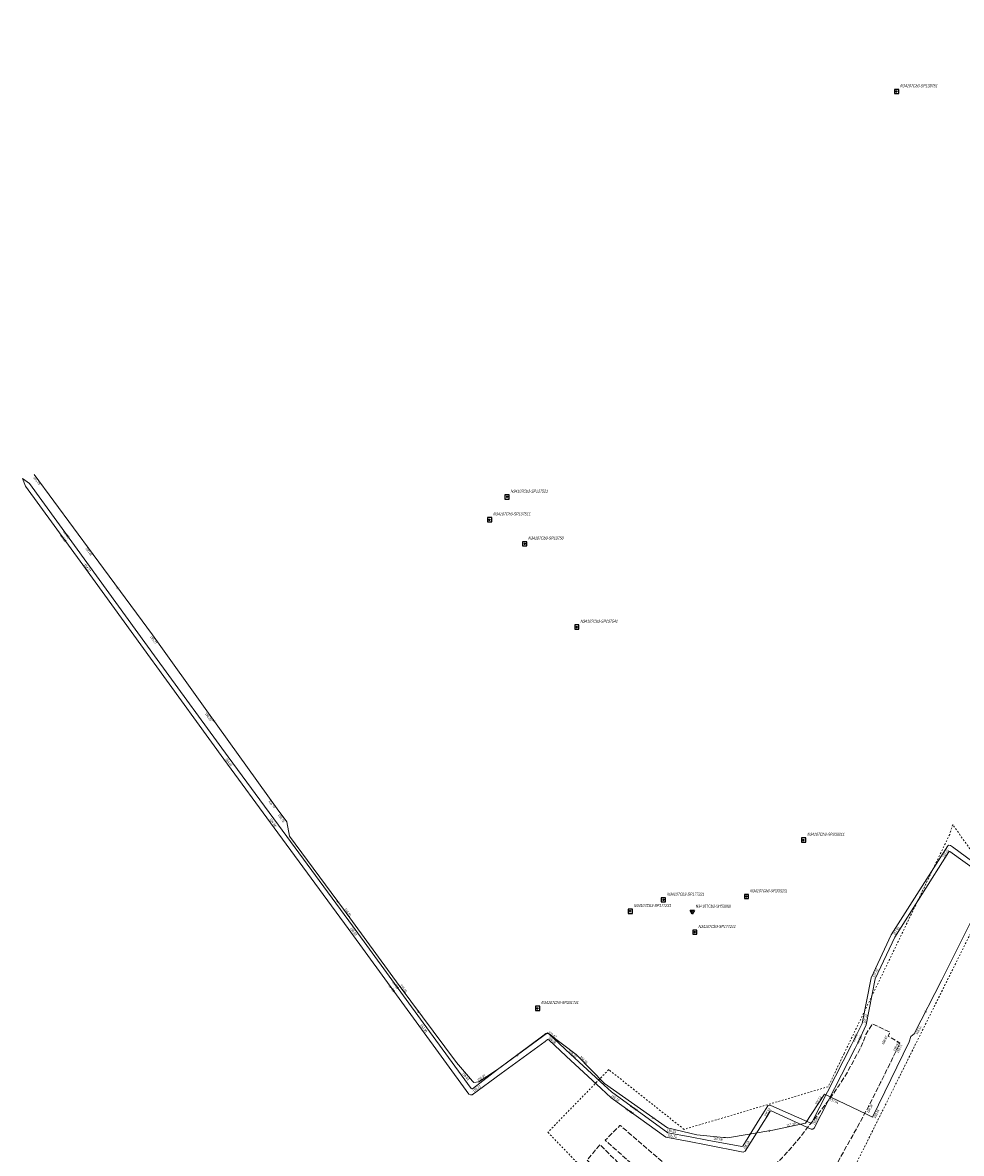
# Model space of a CAD drawing. Header units: metres. Extents: x 8440716 to 8446743, y 5883760 to 5887966.
# Tile 63 of 256: x 8442034 to 8442316, y 5885913 to 5886253. Entities that reach past the tile are written whole.
import ezdxf
from ezdxf.enums import TextEntityAlignment as Align

# ---------------------------------------------------------------- set-up
doc = ezdxf.new("R2010")
doc.units = ezdxf.units.M
doc.header["$MEASUREMENT"] = 0
doc.linetypes.add('0.5_0.5', pattern=[1, 0.5, -0.5])
doc.linetypes.add('1.5_0.5', pattern=[2, 1.5, -0.5])
doc.layers.get('0').update_dxf_attribs({"color": 250, "linetype": 'CONTINUOUS', "lineweight": 5})
for name, color, linetype in [('218-kontur użytku gruntowego', 253, 'CONTINUOUS'), ('jezdnia', 253, 'CONTINUOUS'), ('pikieta sztuczna', 253, 'CONTINUOUS'), ('pikieta sztuczna-Atr2', 253, 'CONTINUOUS'), ('przewód ciepłowniczy', 253, 'CONTINUOUS'), ('przewód ciepłowniczy-Atr1', 253, 'CONTINUOUS'), ('przewód specjalny', 253, 'CONTINUOUS'), ('przewód specjalny-Atr1', 253, 'CONTINUOUS'), ('rzędna', 253, 'CONTINUOUS'), ('rzędna-Atr2', 253, 'CONTINUOUS'), ('Szczegółowa osnowa geodezyjna pozioma', 253, 'CONTINUOUS'), ('Szczegółowa osnowa geodezyjna pozioma-Atr103', 253, 'CONTINUOUS'), ('Szczegółowa osnowa geodezyjna wysokościowa', 253, 'CONTINUOUS'), ('Szczegółowa osnowa geodezyjna wysokościowa-Atr103', 253, 'CONTINUOUS')]:
    doc.layers.add(name, color=color, linetype=linetype)
doc.styles.get("Standard").update_dxf_attribs({"font": 'Working1250', "width": 0.75})

# ---------------------------------------------------------------- blocks, each defined once
blk = doc.blocks.new('PW01')
at = {"linetype": 'Continuous', "lineweight": 13}
h = blk.add_hatch(color=0, dxfattribs=at)
edge = h.paths.add_edge_path()
edge.add_arc((0, 0), 0.045, 0, 360)
blk = doc.blocks.new('OSSP')
at = {"color": 0}
for p, q in [((-0.626, 0.625), (-0.626, -0.625)), ((-0.626, 0.625), (-0.626, -0.625)), ((0.624, 0.625), (-0.626, 0.625)), ((0.624, 0.625), (-0.626, 0.625)), ((0.3, 0), (-0.3, 0)), ((0.3, 0), (-0.3, 0)), ((0, -0.3), (0, 0.3)), ((0, -0.3), (0, 0.3)), ((0.624, -0.625), (0.624, 0.625)), ((0.624, -0.625), (0.624, 0.625)), ((-0.626, -0.625), (0.624, -0.625)), ((-0.626, -0.625), (0.624, -0.625))]:
    blk.add_line(p, q, dxfattribs=at)
blk = doc.blocks.new('OSSH')
at = {"color": 0}
for p, q in [((0, -0.721), (-0.624, 0.362)), ((0.626, 0.362), (-0.624, 0.362)), ((-0.25, 0), (0.25, 0)), ((0.626, 0.362), (0, -0.721)), ((0, -0.25), (0, 0.25))]:
    blk.add_line(p, q, dxfattribs=at)

msp = doc.modelspace()

# ---------------------------------------------------------------- linework, layer by layer
at = {"layer": '218-kontur użytku gruntowego', "color": 3, "linetype": '0.5_0.5', "lineweight": 18, "flags": 128}
for points in [[(8442313.31, 5886012.01), (8442312.41, 5886009.03)], [(8442325.99, 5885994.07), (8442313.31, 5886012.01)], [(8442312.41, 5886009.03), (8442307.43, 5885998.69)], [(8442307.43, 5885998.69), (8442280.72, 5885943.29)], [(8442280.18, 5885901.85), (8442322.51, 5885987.08)], [(8442280.72, 5885943.29), (8442275.95, 5885933.37)], [(8442210.1, 5885938.49), (8442191.83, 5885919.7)], [(8442232.69, 5885920.57), (8442210.1, 5885938.49)], [(8442275.95, 5885933.37), (8442232.69, 5885920.57)], [(8442191.83, 5885919.7), (8442208.47, 5885902.41)]]:
    msp.add_lwpolyline(points, dxfattribs=at)
at = {"layer": 'jezdnia', "color": 253, "linetype": '1.5_0.5', "lineweight": 18, "flags": 128}
msp.add_lwpolyline([(8442182.64, 5885667.02), (8442183.93, 5885663.68), (8442185.11, 5885660.42), (8442197.38, 5885664.97), (8442200.68, 5885666.22), (8442216.76, 5885672.78), (8442216.99, 5885672.86), (8442224.07, 5885675.96), (8442231.01, 5885679), (8442235.03, 5885680.8), (8442247.1, 5885686.44), (8442259.38, 5885692.52), (8442268.55, 5885697.31), (8442274.42, 5885700.41), (8442290.83, 5885709.32), (8442301.39, 5885715.16), (8442325.72, 5885728.53), (8442361.66, 5885748.3), (8442364.41, 5885749.81), (8442366.18, 5885750.8), (8442370.1, 5885752.96), (8442395.86, 5885767.12), (8442411.49, 5885775.73), (8442428.11, 5885784.85), (8442461.72, 5885803.33), (8442493.12, 5885820.6), (8442509.07, 5885829.36), (8442525.08, 5885838.22), (8442560.59, 5885857.76), (8442575.62, 5885866.03), (8442596.27, 5885877.38), (8442622.88, 5885892.02), (8442655.42, 5885909.85), (8442670.86, 5885918.39), (8442687.74, 5885927.66), (8442719.97, 5885945.42), (8442752.21, 5885963.2), (8442782.54, 5885979.87), (8442817.28, 5885998.96), (8442832.59, 5886007.41), (8442849.68, 5886016.78), (8442866.88, 5886026.28), (8442881.99, 5886034.53), (8442900.66, 5886044.85), (8442914.66, 5886052.49), (8442928.88, 5886060.39), (8442946.55, 5886070.05), (8442963.27, 5886079.29), (8442979.26, 5886088.05), (8442994.34, 5886096.35), (8443012.55, 5886106.35), (8443031.31, 5886116.65), (8443044.11, 5886123.64), (8443060.54, 5886132.7), (8443075.98, 5886141.25), (8443095.05, 5886151.72), (8443108.91, 5886159.35), (8443125.9, 5886168.72), (8443141.39, 5886177.23), (8443155.91, 5886185.21), (8443157.54, 5886186.08), (8443159.23, 5886186.84), (8443160.86, 5886187.3), (8443162.63, 5886187.68), (8443164.5, 5886187.78), (8443166.65, 5886187.56), (8443168.8, 5886187.11), (8443170.6, 5886186.43), (8443172.73, 5886185.26), (8443173.93, 5886184.39), (8443175.14, 5886183.18), (8443176.03, 5886182.15), (8443176.68, 5886181.29), (8443183.77, 5886169.39), (8443184.7, 5886167.9), (8443185.92, 5886166.11), (8443200, 5886146.29), (8443201.26, 5886144.48), (8443212.45, 5886128.84), (8443213.57, 5886127.14), (8443215.06, 5886124.5), (8443215.43, 5886123.98), (8443220.79, 5886126.94), (8443220.53, 5886127.38), (8443207.65, 5886156.32), (8443201.8, 5886169.32), (8443198.9, 5886174.06), (8443194.72, 5886181.54), (8443190.71, 5886188.52), (8443189.9, 5886189.79), (8443189.5, 5886190.35), (8443188.06, 5886192.86), (8443187.56, 5886194.26), (8443187.08, 5886196.27), (8443187.17, 5886198.09), (8443187.49, 5886199.48), (8443187.97, 5886200.6), (8443188.72, 5886201.97), (8443189.74, 5886203.16), (8443190.93, 5886204.13), (8443191.81, 5886204.71), (8443193.62, 5886205.7), (8443199.41, 5886208.86), (8443223.12, 5886221.73), (8443238.17, 5886230.17), (8443255.89, 5886239.65), (8443272.16, 5886248.51), (8443288.16, 5886257.14), (8443292.38, 5886259.46), (8443303.37, 5886265.4), (8443311.2, 5886269.66), (8443320.62, 5886274.85), (8443336.09, 5886283.17), (8443353.33, 5886292.56), (8443368.22, 5886300.64), (8443385.96, 5886310.32), (8443403.31, 5886319.78), (8443418.42, 5886328.02), (8443427, 5886332.66), (8443436.75, 5886337.91), (8443450.76, 5886345.54), (8443466.85, 5886354.26), (8443483.26, 5886363.22), (8443499.04, 5886371.8), (8443515.78, 5886380.89), (8443526.31, 5886386.6), (8443528.39, 5886387.73), (8443530.06, 5886388.47), (8443531.43, 5886388.9), (8443532.3, 5886389.02), (8443533.39, 5886389.06), (8443534.59, 5886388.9), (8443536.2, 5886388.66), (8443537.85, 5886388.32), (8443538.44, 5886388.1), (8443538.95, 5886387.79), (8443539.93, 5886387.11), (8443540.7, 5886386.46), (8443541.78, 5886385.5), (8443542.6, 5886384.63), (8443543.66, 5886383.28), (8443549.13, 5886386.45), (8443549.41, 5886386.64), (8443548.71, 5886388.63), (8443548.41, 5886389.83), (8443548.24, 5886390.67), (8443547.96, 5886392.33), (8443547.97, 5886392.85), (8443548.15, 5886393.99), (8443548.6, 5886395.65), (8443549.09, 5886396.87), (8443549.93, 5886398.3), (8443550.69, 5886399.17), (8443551.83, 5886400.2), (8443553.52, 5886401.41), (8443580.69, 5886416.19), (8443613.39, 5886433.98), (8443646.03, 5886451.69), (8443678.53, 5886469.41), (8443710.96, 5886487.02), (8443743.2, 5886504.62), (8443750.92, 5886508.73), (8443752.18, 5886509.35), (8443753.51, 5886509.96), (8443772.41, 5886518.46), (8443776.78, 5886520.45), (8443781.52, 5886522.57), (8443783.58, 5886523.52), (8443791.91, 5886527.66), (8443809.52, 5886537.25), (8443842.31, 5886555.06), (8443848.92, 5886558.62), (8443864.01, 5886566.87), (8443874.8, 5886572.73), (8443907.44, 5886590.41), (8443929.48, 5886602.46), (8443939.46, 5886607.88), (8443971.66, 5886625.39), (8444001.52, 5886641.64), (8444001.83, 5886641.8), (8444003.04, 5886642.42), (8444003.77, 5886642.69), (8444005.16, 5886643.21), (8444008.22, 5886643.67), (8444010.24, 5886643.47), (8444012.17, 5886643.02), (8444013.73, 5886642.38), (8444015.59, 5886641.2), (8444016.98, 5886640.13), (8444018.03, 5886638.64), (8444018.76, 5886637.39), (8444018.97, 5886637.1), (8444019.24, 5886636.62), (8444022.21, 5886638.24), (8444025.35, 5886639.89), (8444025.17, 5886640.28), (8444024.96, 5886640.68), (8444022.49, 5886645.15), (8444021.51, 5886646.93), (8444020.57, 5886648.54), (8444019.45, 5886650.82), (8444019.29, 5886651.63), (8444019.35, 5886652.03), (8444019.81, 5886652.28), (8444020.18, 5886652.13), (8444021.24, 5886651.15), (8444022.35, 5886649.63), (8444023.25, 5886647.97), (8444024.25, 5886646.08), (8444026.67, 5886641.69), (8444027.13, 5886640.95), (8444031.5, 5886643.22), (8444036.06, 5886645.56), (8444035.98, 5886645.79), (8444035.56, 5886646.49), (8444033.4, 5886650.34), (8444033.11, 5886650.98), (8444032.74, 5886652.02), (8444032.55, 5886652.85), (8444032.45, 5886653.79), (8444032.43, 5886654.52), (8444032.49, 5886655.62), (8444032.56, 5886656.41), (8444032.79, 5886657.61), (8444033.12, 5886658.67), (8444033.58, 5886659.77), (8444034.07, 5886660.79), (8444034.6, 5886661.6), (8444035.1, 5886662.23), (8444036.89, 5886664.04), (8444037.51, 5886664.58), (8444038.3, 5886665.07), (8444039.65, 5886665.81), (8444041.04, 5886666.54), (8444042.79, 5886667.48), (8444093.39, 5886695.02), (8444096.66, 5886696.8), (8444106.96, 5886702.37), (8444133.41, 5886716.78), (8444166.14, 5886734.6), (8444194.9, 5886750.2), (8444209.39, 5886758.1), (8444230.88, 5886769.79), (8444236.05, 5886772.56), (8444252.2, 5886781.37), (8444263.53, 5886787.55), (8444295.99, 5886805.18), (8444317.07, 5886816.66), (8444318.07, 5886817.19), (8444319.66, 5886818.07), (8444332.15, 5886824.85), (8444333.53, 5886825.54), (8444334.11, 5886825.87), (8444360.83, 5886840.41), (8444380.6, 5886851.19), (8444424.86, 5886875.27), (8444442.08, 5886884.62), (8444443.19, 5886885.22), (8444458.15, 5886893.35), (8444490.66, 5886911.03), (8444519.32, 5886926.65), (8444522.47, 5886928.32), (8444538.39, 5886937.03), (8444555.99, 5886946.55), (8444588.27, 5886964.09), (8444620.73, 5886981.9), (8444653.28, 5887000.05), (8444685.3, 5887018.21), (8444717.46, 5887036.42), (8444749.52, 5887054.61), (8444782.17, 5887073.01), (8444814.04, 5887090.64), (8444846.64, 5887108.45), (8444868.2, 5887120.27), (8444873.27, 5887123.12), (8444889.64, 5887132.07), (8444882.03, 5887135.94), (8444864.66, 5887126.43), (8444843.4, 5887114.77), (8444810.95, 5887097.04), (8444778.53, 5887079.11), (8444746.26, 5887060.92), (8444714.17, 5887042.73), (8444681.74, 5887024.44), (8444649.84, 5887006.33), (8444617.5, 5886988.24), (8444610.77, 5886984.48), (8444610.05, 5886984.9), (8444609.34, 5886984.48), (8444609.22, 5886983.66), (8444585.16, 5886970.55), (8444552.7, 5886952.85), (8444541.15, 5886946.59), (8444519.56, 5886934.86), (8444516.02, 5886932.92), (8444487.24, 5886917.27), (8444476.31, 5886911.33), (8444452.13, 5886898.16), (8444422.65, 5886882.11), (8444389.83, 5886864.29), (8444357.71, 5886846.82), (8444325.06, 5886829.04), (8444292.44, 5886811.3), (8444259.94, 5886793.61), (8444227.93, 5886776.18), (8444194.8, 5886758.19), (8444162.61, 5886740.72), (8444130.05, 5886722.97), (8444097.62, 5886705.32), (8444064.95, 5886687.6), (8444039.43, 5886673.68), (8444037.63, 5886672.71), (8444032.76, 5886670.09), (8444028.82, 5886668.19), (8444025.78, 5886667.4), (8444025.41, 5886667.59), (8444025.38, 5886667.64), (8444025.29, 5886668.01), (8444025.55, 5886668.31), (8444026.45, 5886668.85), (8444031.87, 5886671.86), (8444036.7, 5886674.47), (8444038.5, 5886675.45), (8444063.84, 5886689.19), (8444096.57, 5886706.97), (8444103.07, 5886710.56), (8444104.89, 5886711.58), (8444106.61, 5886712.6), (8444108.42, 5886713.77), (8444128, 5886726.42), (8444134.67, 5886730.74), (8444136.62, 5886731.99), (8444138.57, 5886733.22), (8444140.38, 5886734.2), (8444159.81, 5886744.81), (8444192.81, 5886762.73), (8444225.35, 5886780.41), (8444257.6, 5886797.94), (8444289.99, 5886815.57), (8444322.58, 5886833.3), (8444355.13, 5886851.01), (8444387.48, 5886868.6), (8444388.28, 5886869.04), (8444388.95, 5886868.79), (8444389.67, 5886869.2), (8444389.8, 5886869.88), (8444419.95, 5886886.23), (8444452.63, 5886904.01), (8444484.97, 5886921.57), (8444517.29, 5886939.14), (8444550.43, 5886957.18), (8444582.81, 5886974.82), (8444615.26, 5886992.42), (8444647.73, 5887010.09), (8444680.13, 5887027.72), (8444712.81, 5887045.52), (8444745.15, 5887063.07), (8444777.61, 5887080.69), (8444810.13, 5887098.4), (8444842.68, 5887116.09), (8444863.88, 5887127.61), (8444882.96, 5887137.97), (8444882.26, 5887145.94), (8444860.65, 5887133.93), (8444839.33, 5887122.35), (8444806.76, 5887104.66), (8444774.02, 5887086.8), (8444741.95, 5887069.42), (8444709.6, 5887051.8), (8444676.44, 5887033.78), (8444644.37, 5887016.38), (8444612.06, 5886998.82), (8444588.65, 5886986.08), (8444587.26, 5886985.29), (8444573.12, 5886977.57), (8444572.3, 5886977.16), (8444547.1, 5886963.53), (8444514.16, 5886945.57), (8444481.68, 5886927.89), (8444449.12, 5886910.17), (8444416.89, 5886892.66), (8444384.06, 5886874.78), (8444351.63, 5886857.13), (8444318.98, 5886839.45), (8444312.91, 5886836.14), (8444311.82, 5886835.51), (8444299.14, 5886828.6), (8444298.16, 5886828.07), (8444286.79, 5886821.89), (8444254.3, 5886804.2), (8444243.13, 5886798.16), (8444227.05, 5886789.41), (8444222.13, 5886786.73), (8444189.33, 5886768.9), (8444156.95, 5886751.28), (8444123.75, 5886733.21), (8444092.15, 5886716.06), (8444058.84, 5886697.93), (8444033.66, 5886684.23), (8444031.96, 5886683.28), (8444027.04, 5886680.61), (8443995.23, 5886663.39), (8443994.32, 5886662.89), (8443993.17, 5886662.27), (8443991.23, 5886661.21), (8443990.8, 5886660.98), (8443986.63, 5886658.84), (8443985.92, 5886658.29), (8443973.91, 5886651.74), (8443961.32, 5886644.88), (8443947.15, 5886637.19), (8443937.23, 5886631.77), (8443936.61, 5886631.6), (8443929.02, 5886627.34), (8443889.81, 5886606.05), (8443864.33, 5886592.22), (8443831.66, 5886574.46), (8443799.01, 5886556.69), (8443766.57, 5886539.05), (8443734.18, 5886521.39), (8443701.99, 5886503.91), (8443669.61, 5886486.27), (8443636.97, 5886468.52), (8443603.91, 5886450.56), (8443570.97, 5886432.65), (8443551.41, 5886422.01), (8443539.44, 5886415.52), (8443538.87, 5886415.2), (8443506.58, 5886397.62), (8443489.49, 5886388.36), (8443473.88, 5886379.86), (8443457.75, 5886371.08), (8443441.56, 5886362.27), (8443426.4, 5886354.03), (8443409.11, 5886344.67), (8443391.27, 5886334.95), (8443376.6, 5886326.98), (8443366.93, 5886321.75), (8443358.68, 5886317.2), (8443351.13, 5886313.14), (8443343.69, 5886309.09), (8443338.6, 5886306.36), (8443329.25, 5886301.24), (8443315.33, 5886293.7), (8443311.22, 5886291.46), (8443294.86, 5886282.52), (8443290.95, 5886280.37), (8443290.5, 5886280.14), (8443278.14, 5886273.43), (8443266.38, 5886267.05), (8443259.62, 5886263.33), (8443241.48, 5886256.76), (8443192.08, 5886226.72), (8443190.09, 5886225.66), (8443188.31, 5886224.68), (8443184.36, 5886222.54), (8443181.76, 5886221.1), (8443170.7, 5886217.65), (8443170.26, 5886217.77), (8443160.42, 5886224.39), (8443156.16, 5886227.25), (8443159.75, 5886215.74), (8443159.73, 5886213.66), (8443159.39, 5886211.66), (8443158.81, 5886210.12), (8443157.97, 5886208.73), (8443157.23, 5886207.99), (8443155.67, 5886206.81), (8443153.92, 5886205.82), (8443144.69, 5886200.74), (8443131.57, 5886193.55), (8443118.2, 5886186.27), (8443112.75, 5886183.31), (8443099.28, 5886175.85), (8443084.72, 5886167.8), (8443075.2, 5886162.68), (8443066.84, 5886158.03), (8443053.58, 5886150.78), (8443034.73, 5886140.43), (8443021.46, 5886133.1), (8443012.19, 5886128.04), (8442990.56, 5886116.19), (8442985.17, 5886113.13), (8442969.51, 5886104.55), (8442954.41, 5886096.21), (8442937.1, 5886086.69), (8442920.14, 5886077.37), (8442904.57, 5886068.79), (8442891.36, 5886061.56), (8442872.46, 5886051.15), (8442871.57, 5886050.69), (8442870.04, 5886049.95), (8442853.23, 5886042.46), (8442839.41, 5886036.36), (8442836.01, 5886034.82), (8442834.07, 5886033.91), (8442832.21, 5886032.92), (8442822.23, 5886027.48), (8442806.05, 5886018.56), (8442790.76, 5886010.15), (8442789.27, 5886009.36), (8442788.34, 5886008.95), (8442787.47, 5886008.82), (8442785.78, 5886009.11), (8442784.95, 5886009.41), (8442783.89, 5886010.13), (8442783.07, 5886010.99), (8442782.62, 5886011.64), (8442781.65, 5886013.34), (8442781, 5886014.48), (8442780.78, 5886014.42), (8442776.15, 5886011.86), (8442775.91, 5886011.65), (8442777.81, 5886008.18), (8442778.09, 5886007.21), (8442778.01, 5886005.75), (8442777.65, 5886004.51), (8442776.96, 5886003.35), (8442776.3, 5886002.55), (8442774.81, 5886001.36), (8442770.87, 5885999.23), (8442756.54, 5885991.31), (8442741.24, 5885982.9), (8442708.36, 5885964.81), (8442676.55, 5885947.34), (8442660.13, 5885938.27), (8442643.94, 5885929.38), (8442626.55, 5885919.81), (8442611.85, 5885911.74), (8442600.84, 5885905.69), (8442591.83, 5885900.77), (8442590.6, 5885900.4), (8442589.56, 5885900.34), (8442588.46, 5885900.57), (8442587.49, 5885900.95), (8442586.37, 5885901.59), (8442585.49, 5885902.51), (8442585.2, 5885902.95), (8442584.28, 5885904.35), (8442583.34, 5885905.77), (8442578.98, 5885903.47), (8442578.19, 5885902.97), (8442579.08, 5885901.42), (8442579.74, 5885900.28), (8442580.11, 5885899.4), (8442580.54, 5885898.36), (8442580.76, 5885897.33), (8442580.86, 5885896.35), (8442580.83, 5885895.6), (8442580.67, 5885894.5), (8442580.1, 5885892.72), (8442579.43, 5885891.17), (8442578.57, 5885889.96), (8442577.62, 5885889.04), (8442576.46, 5885888.28), (8442566.72, 5885882.85), (8442562.08, 5885880.33), (8442555.47, 5885876.7), (8442551.35, 5885874.45), (8442534.3, 5885865.07), (8442516.23, 5885855.16), (8442499.86, 5885846.13), (8442483.54, 5885837.12), (8442468.47, 5885828.84), (8442458.4, 5885823.29), (8442456.97, 5885822.61), (8442455.91, 5885822.09), (8442451.51, 5885820.14), (8442431.99, 5885811.54), (8442422.73, 5885807.44), (8442420.7, 5885806.47), (8442419.24, 5885805.71), (8442416.79, 5885804.41), (8442400.7, 5885795.58), (8442384.59, 5885786.71), (8442372.34, 5885779.96), (8442359.86, 5885773.09), (8442359.12, 5885772.71), (8442356.89, 5885771.91), (8442355.24, 5885771.45), (8442354.13, 5885771.26), (8442352.77, 5885771.2), (8442350.85, 5885771.4), (8442348.42, 5885771.85), (8442346.37, 5885772.59), (8442344.02, 5885773.8), (8442341.7, 5885775.62), (8442340.49, 5885777.6), (8442335.38, 5885787.01), (8442330.67, 5885795.59), (8442330.5, 5885795.86), (8442328.05, 5885800.26), (8442324.7, 5885805.83), (8442320.55, 5885812.22), (8442316.79, 5885817.61), (8442313.21, 5885822.52), (8442308.71, 5885828.15), (8442304.23, 5885833.34), (8442299.92, 5885838.16), (8442299.39, 5885838.7), (8442295.74, 5885842.46), (8442283.86, 5885854.71), (8442266.46, 5885872.83), (8442265.33, 5885874.27), (8442264.62, 5885875.43), (8442263.95, 5885876.98), (8442263.53, 5885878.29), (8442263.24, 5885879.49), (8442263, 5885881.24), (8442263.03, 5885882.79), (8442263.48, 5885884.64), (8442264.32, 5885886.63), (8442264.98, 5885887.61), (8442265.83, 5885888.58), (8442267.01, 5885889.63), (8442267.74, 5885890.15), (8442269.38, 5885891.21), (8442270.24, 5885891.47), (8442270.78, 5885891.41), (8442271.44, 5885891.29), (8442272.5, 5885890.82), (8442273.41, 5885890), (8442276.64, 5885887.1), (8442284.17, 5885887.75), (8442284.05, 5885893.41), (8442283.84, 5885897.42), (8442283, 5885897.52), (8442282.04, 5885897.63), (8442280.64, 5885898.05), (8442278.98, 5885899.02), (8442278.1, 5885899.87), (8442277.84, 5885900.13), (8442277, 5885901.5), (8442276.53, 5885903.1), (8442276.49, 5885903.24), (8442276.42, 5885904.89), (8442276.54, 5885905.81), (8442277.21, 5885907.71), (8442278.72, 5885910.56), (8442283.3, 5885918.75), (8442285.02, 5885921.81), (8442287.18, 5885925.81), (8442288.02, 5885927.39), (8442291.67, 5885934.6), (8442294.45, 5885940.23), (8442297.5, 5885946.49), (8442297.33, 5885946.57), (8442293.92, 5885948.57), (8442294.47, 5885949.81), (8442289.15, 5885952.2), (8442287.29, 5885949.05), (8442285.86, 5885945.46), (8442283.8, 5885941.52), (8442281.41, 5885937.22), (8442279.32, 5885933.92), (8442277.25, 5885930.91), (8442273.9, 5885926.4), (8442267.01, 5885917.6), (8442265.03, 5885915.23), (8442262.22, 5885912.17), (8442255.73, 5885905.83), (8442254.4, 5885904.6), (8442252.68, 5885903.21), (8442251.52, 5885902.4), (8442250.61, 5885901.81), (8442248.46, 5885900.96), (8442246.9, 5885900.62), (8442244.63, 5885900.37), (8442242.75, 5885900.41), (8442240.71, 5885900.65), (8442238.6, 5885901.28), (8442237.04, 5885902), (8442235.43, 5885902.99), (8442231.7, 5885906.14), (8442213.52, 5885921.78), (8442213.46, 5885921.7), (8442208.99, 5885917.31), (8442211.32, 5885915.27), (8442218.47, 5885908.94), (8442227.55, 5885900.86), (8442230.53, 5885898.17), (8442234.26, 5885894.75), (8442238.56, 5885890.62), (8442238.74, 5885889.92), (8442238.51, 5885889.25), (8442238.02, 5885888.97), (8442237.68, 5885888.97), (8442235.76, 5885889.82), (8442233.95, 5885890.79), (8442231.51, 5885892.57), (8442228.09, 5885895.87), (8442225.26, 5885898.61), (8442212.63, 5885910.88), (8442209.69, 5885913.71), (8442207.51, 5885916.02), (8442203.6, 5885911.37), (8442205.06, 5885909.91), (8442224.63, 5885889.78), (8442226.44, 5885887.92), (8442239.05, 5885874.9), (8442240.72, 5885873.17), (8442246.86, 5885866.82), (8442248.42, 5885865.09), (8442252.92, 5885860.45), (8442253.4, 5885860.04), (8442271.63, 5885841.36), (8442278.7, 5885834.11), (8442283.63, 5885828.87), (8442288.08, 5885823.73), (8442294.3, 5885815.87), (8442298.72, 5885809.8), (8442302.56, 5885804.02), (8442304.87, 5885800.34), (8442307.79, 5885795.35), (8442310.25, 5885791.04), (8442315.87, 5885780.7), (8442317.67, 5885777.48), (8442324.02, 5885765.91), (8442324.92, 5885763.98), (8442325.39, 5885762.48), (8442325.63, 5885761.38), (8442325.77, 5885759.63), (8442325.63, 5885757.49), (8442325.02, 5885754.6), (8442323.91, 5885752.04), (8442322.41, 5885749.78), (8442320.55, 5885747.86), (8442318.49, 5885746.43), (8442317.28, 5885745.71), (8442304.28, 5885738.53), (8442292.45, 5885732.01), (8442277.96, 5885724.08), (8442272.28, 5885720.99), (8442268.32, 5885718.91), (8442254.37, 5885711.68), (8442245.08, 5885707.07), (8442236.83, 5885703.08), (8442232.63, 5885701.16), (8442230.7, 5885700.24), (8442229.32, 5885699.6), (8442227.13, 5885698.68), (8442224.78, 5885697.61), (8442216.88, 5885694.38), (8442212.48, 5885692.54), (8442213.94, 5885689.14), (8442215.35, 5885685.81), (8442222.04, 5885688.65), (8442229.86, 5885692.16), (8442236.59, 5885695.28), (8442245.39, 5885699.43), (8442252.25, 5885702.75), (8442253.84, 5885703.55), (8442254.33, 5885703.77), (8442262.78, 5885708.04), (8442263.17, 5885708.27), (8442281.45, 5885717.93), (8442295.76, 5885725.78), (8442307.76, 5885732.38), (8442320.05, 5885739.06), (8442332.29, 5885745.13), (8442332.64, 5885744.89), (8442332.8, 5885744.59), (8442332.67, 5885744.22), (8442332.32, 5885743.86), (8442329.61, 5885742.22), (8442320.91, 5885737.4), (8442296.69, 5885724.07), (8442286.7, 5885718.6), (8442278.98, 5885714.37), (8442271.81, 5885710.49), (8442264.15, 5885706.41), (8442263.62, 5885706.1), (8442254.48, 5885701.38), (8442246.42, 5885697.42), (8442238.36, 5885693.52), (8442230.97, 5885690.08), (8442223.8, 5885686.82), (8442221.55, 5885685.84), (8442219.4, 5885684.84), (8442207.13, 5885678.87), (8442197.58, 5885674.17), (8442184.86, 5885668.01)], close=True, dxfattribs=at)
at = {"layer": 'przewód ciepłowniczy', "color": 212, "linetype": 'Continuous', "lineweight": 18, "flags": 128}
for points in [[(8442322.39, 5885996.79), (8442312.44, 5886003.92), (8442312.43, 5886003.93), (8442312.23, 5886003.92), (8442312.15, 5886003.86), (8442295.96, 5885978.26), (8442290.06, 5885965.72), (8442287.35, 5885951.94), (8442285.02, 5885946.94), (8442284.09, 5885944.96), (8442271.72, 5885920.93), (8442271.33, 5885920.66), (8442270.85, 5885920.61), (8442258.87, 5885926.09), (8442258.7, 5885926.1), (8442258.55, 5885926.01), (8442257.5, 5885924.31), (8442256.61, 5885922.9), (8442251, 5885914), (8442250.4, 5885913.75), (8442239.35, 5885915.91), (8442234.2, 5885916.92), (8442227.27, 5885918.26), (8442210.78, 5885930.05), (8442207.78, 5885932.8), (8442197.35, 5885942.52), (8442192.08, 5885947.48), (8442191.93, 5885947.52), (8442191.72, 5885947.49), (8442191, 5885946.96), (8442177.77, 5885937.34), (8442169.09, 5885930.97), (8442168.58, 5885930.91), (8442168.14, 5885931.17), (8442153.13, 5885951.75), (8442131.9, 5885980.82), (8442109.67, 5886011.06), (8442094.62, 5886031.64), (8442073.63, 5886060.45), (8442073.38, 5886060.79), (8442052.22, 5886089.9), (8442035.04, 5886113.46), (8442034.19, 5886115.82)], [(8442034.19, 5886115.82), (8442036.21, 5886114.35), (8442053.43, 5886090.56), (8442074.62, 5886061.48), (8442095.84, 5886032.36), (8442110.96, 5886011.8), (8442133.2, 5885981.59), (8442154.4, 5885952.49), (8442168.8, 5885932.8), (8442168.97, 5885932.71), (8442169.16, 5885932.73), (8442176.74, 5885938.53), (8442189.88, 5885948.36), (8442191.22, 5885949.33), (8442191.61, 5885949.38), (8442192.01, 5885949.34), (8442198.66, 5885943.11), (8442208.7, 5885933.88), (8442210.9, 5885931.88), (8442227.79, 5885919.57), (8442234.5, 5885918.32), (8442239.68, 5885917.36), (8442250.07, 5885915.42), (8442250.29, 5885915.54), (8442255.45, 5885923.8), (8442256.33, 5885925.2), (8442257.84, 5885927.62), (8442258.25, 5885927.84), (8442258.72, 5885927.77), (8442270.72, 5885922.48), (8442270.93, 5885922.49), (8442271.05, 5885922.59), (8442282.82, 5885945.69), (8442283.66, 5885947.38), (8442286.12, 5885952.37), (8442288.82, 5885966.06), (8442294.82, 5885978.95), (8442311.81, 5886005.6), (8442312.16, 5886005.8), (8442312.68, 5886005.73), (8442313.29, 5886005.29), (8442323.15, 5885998.07)]]:
    msp.add_lwpolyline(points, dxfattribs=at)
at = {"layer": 'przewód specjalny', "color": 253, "linetype": 'Continuous', "lineweight": 18, "flags": 128}
msp.add_lwpolyline([(8442037.67, 5886117.01), (8442055.34, 5886092.98), (8442073.18, 5886068.87), (8442089.98, 5886045.42), (8442110.6, 5886016.72), (8442113.46, 5886012.79), (8442114.3, 5886008.54), (8442130.5, 5885986.6), (8442147.24, 5885963.74), (8442164.37, 5885940.6), (8442169.22, 5885935.04), (8442169.62, 5885934.6), (8442171.07, 5885934.81), (8442176.69, 5885938.51), (8442191.68, 5885949.56), (8442200.29, 5885943.04), (8442200.73, 5885942.63), (8442208.85, 5885934.3), (8442227.69, 5885921.02), (8442236.57, 5885918.9), (8442244.58, 5885918.13), (8442245.18, 5885918.1), (8442245.77, 5885918.06), (8442259.29, 5885920.33), (8442269.13, 5885922.47), (8442274.81, 5885931.09), (8442287.23, 5885925.22), (8442289.22, 5885924.23), (8442300.3, 5885946.8), (8442300.74, 5885948.39), (8442301.78, 5885949.28), (8442310.05, 5885965.44), (8442318.87, 5885983.04)], dxfattribs=at)

# ---------------------------------------------------------------- block references
at = {"layer": 'pikieta sztuczna', "color": 253, "linetype": 'Continuous', "lineweight": 13}
for p in [(8442293.92, 5885948.57), (8442297.33, 5885946.57), (8442297.5, 5885946.49), (8442287.18, 5885925.81)]:
    msp.add_blockref('PW01', p, dxfattribs=at)
at = {"layer": 'rzędna', "color": 253, "linetype": 'Continuous', "lineweight": 18}
for p in [(8442038.03, 5886116.51), (8442055.34, 5886092.98), (8442073.18, 5886068.87), (8442089.98, 5886045.42), (8442110.24, 5886017.22), (8442110.97, 5886016.21), (8442130.5, 5885986.6), (8442147.24, 5885963.74), (8442191.68, 5885949.56), (8442301.78, 5885949.28), (8442200.25, 5885943.07), (8442201.18, 5885942.17), (8442168.82, 5885935.5), (8442169.7, 5885934.61), (8442274.37, 5885930.42), (8442275.13, 5885930.94), (8442289.22, 5885924.23), (8442227.69, 5885921.02), (8442269.13, 5885922.47), (8442244.57, 5885918.13)]:
    msp.add_blockref('PW01', p, dxfattribs=at)
at = {"layer": 'rzędna', "color": 212, "linetype": 'Continuous', "lineweight": 18}
for p in [(8442052.83, 5886090.23), (8442095.23, 5886032), (8442110.32, 5886011.43), (8442311.98, 5886004.72), (8442132.55, 5885981.2), (8442295.39, 5885978.6), (8442289.44, 5885965.89), (8442153.77, 5885952.12), (8442286.74, 5885952.16), (8442192.06, 5885948.4), (8442169.13, 5885931.85), (8442210.84, 5885930.97), (8442258.79, 5885926.94), (8442271.39, 5885921.76), (8442227.53, 5885918.92), (8442250.24, 5885914.59)]:
    msp.add_blockref('PW01', p, dxfattribs=at)
at = {"layer": 'Szczegółowa osnowa geodezyjna pozioma', "color": 253, "linetype": 'Continuous', "lineweight": 18}
for p in [(8442296.49, 5886231.88), (8442179.58, 5886110.28), (8442174.34, 5886103.45), (8442184.88, 5886096.23), (8442200.53, 5886071.26), (8442268.58, 5886007.36), (8442251.45, 5885990.44), (8442226.5, 5885989.41), (8442216.55, 5885985.99), (8442235.93, 5885979.72), (8442188.76, 5885956.87)]:
    msp.add_blockref('OSSP', p, dxfattribs=at)
at = {"layer": 'Szczegółowa osnowa geodezyjna wysokościowa', "color": 253, "linetype": 'Continuous', "lineweight": 18}
msp.add_blockref('OSSH', (8442235.17, 5885985.84), dxfattribs=at)

# ---------------------------------------------------------------- texts
at = {"layer": 'pikieta sztuczna-Atr2', "color": 253, "width": 0.72}
for s, rotation, p in [('158.67', 64.022, (8442292.64, 5885945.95)), ('158.60', 64.022, (8442296.06, 5885943.91)), ('158.71', 64.022, (8442297, 5885943.37)), ('158.38', 62.001, (8442288.11, 5885925.41))]:
    msp.add_text(s, height=0.75, rotation=rotation, dxfattribs=at).set_placement(p)
at = {"layer": 'przewód ciepłowniczy-Atr1', "color": 212, "width": 0.72}
for rotation, p in [(305.898, (8442046.54, 5886100.08)), (306.099, (8442045.59, 5886098.99)), (306.141, (8442144.22, 5885963.95)), (306.074, (8442145.38, 5885964.87)), (63.57, (8442283.44, 5885946.94)), (64.84, (8442284.72, 5885946.31)), (324.436, (8442215.24, 5885926.86)), (323.914, (8442216.54, 5885927.77))]:
    msp.add_text('cw400', height=0.75, rotation=rotation, dxfattribs=at).set_placement(p, align=Align.MIDDLE_LEFT)
at = {"layer": 'przewód specjalny-Atr1', "color": 253, "width": 0.72}
for rotation, p in [(306.499, (8442062.56, 5886083.22)), (305.696, (8442091.32, 5886043.55)), (306.441, (8442128.53, 5885989.27)), (306.511, (8442152.86, 5885956.15)), (62.899, (8442304.99, 5885955.56)), (36.396, (8442182.36, 5885942.69)), (324.82, (8442223.11, 5885924.25)), (9.531, (8442257.86, 5885920.09))]:
    msp.add_text('si', height=0.75, rotation=rotation, dxfattribs=at).set_placement(p, align=Align.MIDDLE_LEFT)
at = {"layer": 'rzędna-Atr2', "color": 253, "width": 0.72}
msp.add_text('155.13', height=0.75, rotation=306.327, dxfattribs=at).set_placement((8442037.98, 5886116.5), align=Align.TOP_LEFT)
for s, rotation, p in [('155.22', 306.328, (8442055.28, 5886092.98)), ('155.76', 305.696, (8442110.15, 5886017.25))]:
    msp.add_text(s, height=0.75, rotation=rotation, dxfattribs=at).set_placement(p, align=Align.TOP_RIGHT)
for s, rotation, p in [('154.37', 306.086, (8442052.81, 5886090.1)), ('154.44', 306.331, (8442095.27, 5886031.85)), ('154.92', 306.074, (8442132.7, 5885981.03)), ('157.61', 57.69, (8442295.64, 5885978.95)), ('157.42', 64.803, (8442289.56, 5885966.21)), ('157.33', 78.874, (8442286.83, 5885952.32)), ('154.99', 306.179, (8442153.76, 5885951.99)), ('155.06', 316.868, (8442192.14, 5885948.27)), ('155.11', 36.274, (8442169.4, 5885932)), ('155.18', 323.914, (8442210.96, 5885930.77)), ('156.99', 62.762, (8442271.48, 5885921.97)), ('155.73', 349.447, (8442227.75, 5885918.8)), ('156.16', 57.775, (8442250.63, 5885914.69))]:
    msp.add_text(s, height=0.75, rotation=rotation, dxfattribs=at).set_placement(p, align=Align.MIDDLE_LEFT)
for s, rotation, p in [('155.27', 305.618, (8442072.37, 5886068.31)), ('156.09', 305.696, (8442088.84, 5886045.25)), ('155.78', 306.044, (8442110.73, 5886014.83)), ('155.59', 306.214, (8442130.66, 5885986.55)), ('155.65', 306.511, (8442147.4, 5885963.68)), ('155.47', 322.864, (8442191.86, 5885949.55)), ('158.11', 62.899, (8442302.7, 5885948.93)), ('156.36', 322.865, (8442197.97, 5885943.72)), ('156.06', 314.269, (8442201.35, 5885942.1)), ('156.03', 311.097, (8442165.96, 5885937.27)), ('155.92', 33.359, (8442170.94, 5885934.93)), ('157.54', 56.618, (8442272.57, 5885927.89)), ('157.54', 334.703, (8442276.29, 5885929.32)), ('158.34', 63.852, (8442290.12, 5885923.82)), ('156.33', 346.572, (8442227.5, 5885920.08)), ('157.30', 12.269, (8442263.53, 5885921.3)), ('157.06', 354.508, (8442241.47, 5885917.45))]:
    msp.add_text(s, height=0.75, rotation=rotation, dxfattribs=at).set_placement(p)
for s, rotation, p in [('154.84', 306.36, (8442110.17, 5886011.53)), ('157.81', 57.69, (8442311.91, 5886004.53)), ('156.58', 58.298, (8442258.4, 5885926.86))]:
    msp.add_text(s, height=0.75, rotation=rotation, dxfattribs=at).set_placement(p, align=Align.MIDDLE_RIGHT)
at = {"layer": 'Szczegółowa osnowa geodezyjna pozioma-Atr103', "color": 253, "oblique": 15, "width": 0.72}
for s, p in [('N34107Cb3-SP139751', (8442297.49, 5886232.88)), ('N34107Cb3-SP137521', (8442180.58, 5886111.28)), ('N34107Cb3-SP137511', (8442175.34, 5886104.45)), ('N34107Cb3-SP13750', (8442185.88, 5886097.23)), ('N34107Cb3-SP137541', (8442201.53, 5886072.26)), ('N34107Cb3-SP203211', (8442269.58, 5886008.36)), ('N34107Cb3-SP177221', (8442227.5, 5885990.41)), ('N34107Cb3-SP203231', (8442252.45, 5885991.44)), ('N34107Cb3-SP177231', (8442217.55, 5885986.99)), ('N34107Cb3-SP177211', (8442236.93, 5885980.72)), ('N34107Cb3-SP201741', (8442189.76, 5885957.87))]:
    msp.add_text(s, height=0.9, dxfattribs=at).set_placement(p, align=Align.BOTTOM_LEFT)
at = {"layer": 'Szczegółowa osnowa geodezyjna wysokościowa-Atr103', "color": 253, "width": 0.72}
msp.add_text('N34107Cb3-SH52060', height=0.9, dxfattribs=at).set_placement((8442236.17, 5885986.84), align=Align.BOTTOM_LEFT)

doc.saveas('drawing.dxf')
